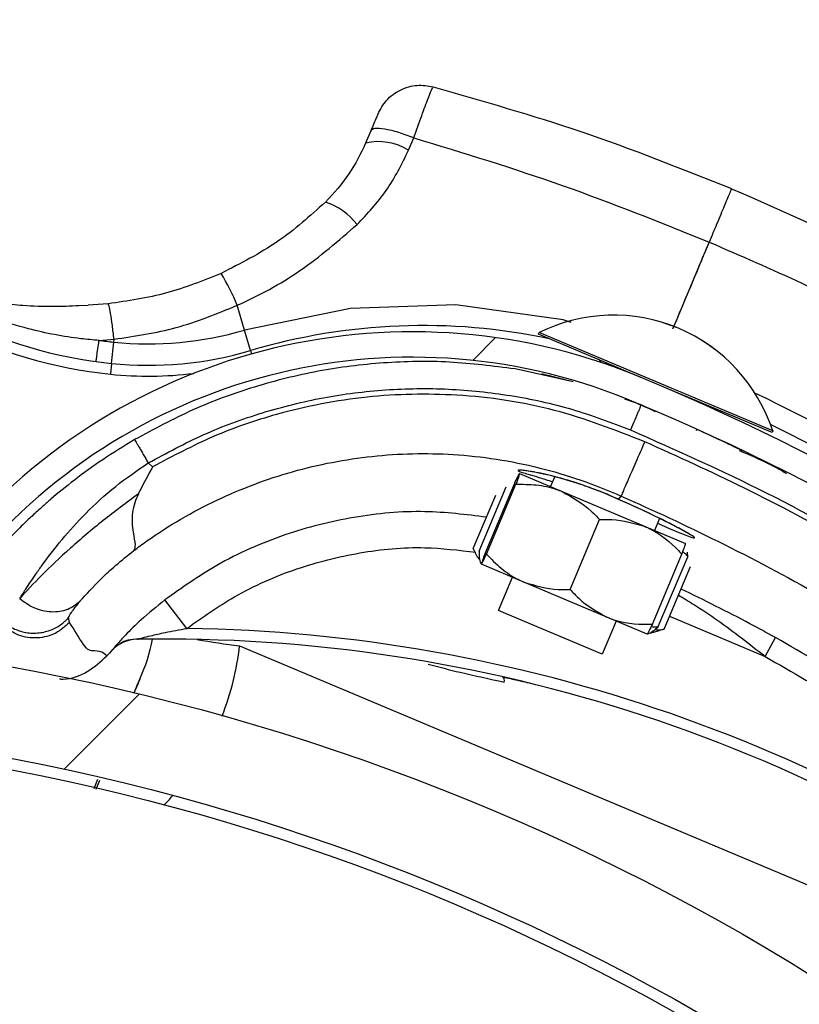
# Model space of a CAD drawing. Header units: inches. Extents: x 170 to 284, y 215 to 248.
# Tile 158 of 256: x 186.4476 to 186.5217, y 224.8281 to 224.9217. Entities that reach past the tile are written whole.
import ezdxf

# ---------------------------------------------------------------- set-up
doc = ezdxf.new("R2010")
doc.units = ezdxf.units.IN
doc.header["$LTSCALE"] = 0.25
doc.header["$MEASUREMENT"] = 0
doc.layers.add('ANNOTATIONS', color=1, linetype='Continuous')
doc.layers.add('RH BENCH MOUNT', color=7, linetype='Continuous')
doc.styles.add('ARIAL', font='arial.ttf', dxfattribs={"height": 0.09375})
doc.dimstyles.new('STANDARD$0', dxfattribs={"dimtxt": 0.09375, "dimasz": 0.09375, "dimexe": 0.03125, "dimexo": 0.046875, "dimgap": 0.09, "dimtad": 0, "dimtih": 1, "dimtoh": 1, "dimdec": 4, "dimzin": 0, "dimdsep": 46, "dimtxsty": 'ARIAL', "dimcen": 0.09, "dimadec": 0, "dimazin": 0, "dimtfac": 1, "dimtdec": 4, "dimtofl": 0, "dimtmove": 0, "dimatfit": 1, "dimfxl": 1, "dimtolj": 1, "dimtzin": 0, "dimarcsym": 0})
pattern_1 = [(45, (176.0482515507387, 218.320867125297), (-0.03026527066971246, 0.03026527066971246), [])]

# ---------------------------------------------------------------- blocks, each defined once
blk = doc.blocks.new('*D124')
at = {"layer": 'ANNOTATIONS', "color": 0, "lineweight": -2, "transparency": 16777216}
for p, q in [((185.2514026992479, 225.2059318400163), (185.2514026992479, 225.2996818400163)), ((185.8811299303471, 225.1121818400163), (185.2201526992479, 225.1121818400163)), ((186.4124204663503, 225.0595125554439), (185.2201526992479, 225.0595125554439)), ((185.2514026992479, 224.9657625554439), (185.2514026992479, 224.8720125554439)), ((185.2514026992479, 224.8720125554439), (185.1576526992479, 224.8720125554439))]:
    blk.add_line(p, q, dxfattribs=at)
at = {"layer": 'ANNOTATIONS', "color": 0, "transparency": 16777216}
for points in [[(185.2357776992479, 225.2059318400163), (185.2670276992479, 225.2059318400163), (185.2514026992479, 225.1121818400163)], [(185.2357776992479, 224.9657625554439), (185.2670276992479, 224.9657625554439), (185.2514026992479, 225.0595125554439)]]:
    blk.add_solid(points, dxfattribs=at)
at = {"layer": 'defpoints', "color": 0, "transparency": 16777216}
for p in [(185.9280049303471, 225.1121818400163), (185.2514026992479, 225.0595125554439), (186.4592954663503, 225.0595125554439)]:
    blk.add_point(p, dxfattribs=at)
at = {"layer": 'ANNOTATIONS', "color": 0, "transparency": 16777216, "insert": (184.9037500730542, 224.8720125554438), "char_height": 0.09375, "attachment_point": 5, "style": 'ARIAL'}
blk.add_mtext('\\A1;2 5/8"', dxfattribs=at)
blk = doc.blocks.new('*D120')
at = {"layer": 'ANNOTATIONS', "color": 0, "lineweight": -2, "transparency": 16777216}
for p, q in [((185.9197219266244, 225.4792255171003), (185.9197219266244, 226.2131025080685)), ((187.1533699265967, 224.4696948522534), (187.1533699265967, 226.2131025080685)), ((186.0134719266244, 226.1818525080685), (186.226271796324, 226.1818525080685)), ((187.0596199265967, 226.1818525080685), (186.846820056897, 226.1818525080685))]:
    blk.add_line(p, q, dxfattribs=at)
at = {"layer": 'ANNOTATIONS', "color": 0, "transparency": 16777216}
for points in [[(186.0134719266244, 226.1974775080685), (186.0134719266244, 226.1662275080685), (185.9197219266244, 226.1818525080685)], [(187.0596199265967, 226.1974775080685), (187.0596199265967, 226.1662275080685), (187.1533699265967, 226.1818525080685)]]:
    blk.add_solid(points, dxfattribs=at)
at = {"layer": 'defpoints', "color": 0, "transparency": 16777216}
for p in [(187.1533699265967, 226.1818525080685), (185.9197219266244, 225.4323505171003), (187.1533699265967, 224.4228198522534)]:
    blk.add_point(p, dxfattribs=at)
at = {"layer": 'ANNOTATIONS', "color": 0, "transparency": 16777216, "insert": (186.5365459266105, 226.1818525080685), "char_height": 0.09375, "attachment_point": 5, "style": 'ARIAL'}
blk.add_mtext('\\A1;DIM "A"', dxfattribs=at)

msp = doc.modelspace()

# ---------------------------------------------------------------- hatches: boundary and pattern name
at = {"layer": 'RH BENCH MOUNT'}
h = msp.add_hatch(dxfattribs=at)
h.set_pattern_fill('ANSI31', color=256, scale=0.34241245, style=0)
h.set_pattern_definition(pattern_1)
edge = h.paths.add_edge_path(flags=0)
edge.add_line((186.4076545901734, 225.0520000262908), (186.0652421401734, 225.0520000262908))
edge.add_line((186.0652421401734, 225.0520000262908), (186.0652421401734, 225.0562801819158))
edge.add_line((186.0652421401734, 225.0562801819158), (186.4076545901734, 225.0562801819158))
edge.add_arc((186.4076545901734, 224.6453852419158), 0.4108949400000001, 269.9999999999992, 450, ccw=False)
edge.add_line((186.4076545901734, 224.2344903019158), (186.3348919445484, 224.2344903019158))
edge.add_line((186.3348919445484, 224.2344903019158), (186.3348919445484, 224.2387704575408))
edge.add_line((186.3348919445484, 224.2387704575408), (186.4076545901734, 224.2387704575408))
edge.add_arc((186.4076545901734, 224.6453852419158), 0.406614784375, 270, 450.0000000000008)
h = msp.add_hatch(dxfattribs=at)
h.set_pattern_fill('ANSI31', color=256, scale=0.34241245, angle=2.8e-322, style=0)
h.set_pattern_definition(pattern_1)
edge = h.paths.add_edge_path(flags=0)
edge.add_arc((186.4120499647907, 224.8943283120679), 0.001712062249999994, 337.1636403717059, 359.3740606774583)
edge.add_line((186.4137619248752, 224.8943096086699), (186.4161757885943, 224.8942832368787))
edge.add_arc((186.4120499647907, 224.8943283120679), 0.004126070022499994, 337.1636403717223, 359.37406067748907, ccw=False)
edge.add_arc((186.4038450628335, 224.8977834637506), 0.01302879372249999, 288.63980774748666, 337.1636403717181, ccw=False)
edge.add_arc((186.4025896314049, 224.9029191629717), 0.01830194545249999, 247.1636403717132, 287.2250133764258, ccw=False)
edge.add_arc((186.4000514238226, 224.8968917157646), 0.01176186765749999, 179.3044980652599, 247.1636403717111, ccw=False)
edge.add_arc((186.4039397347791, 224.8977435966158), 0.01566536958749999, 122.42070840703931, 182.5944401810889, ccw=False)
edge.add_arc((186.4093855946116, 224.8897658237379), 0.02532140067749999, 460.0178885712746, 483.1445737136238, ccw=False)
edge.add_arc((186.4066787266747, 224.8997482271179), 0.01504902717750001, 419.31935873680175, 456.4782900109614, ccw=False)
edge.add_arc((186.4006240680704, 224.8888111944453), 0.02754708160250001, 340.4721435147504, 420.0962141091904, ccw=False)
edge.add_arc((186.4351479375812, 224.8778024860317), 0.008748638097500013, 528.1222592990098, 675.1050725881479)
edge.add_arc((186.4849062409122, 224.8353000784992), 0.05672062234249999, 426.7342761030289, 500.1735401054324, ccw=False)
edge.add_arc((186.4245621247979, 224.6889137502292), 0.2150521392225, 410.5896679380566, 427.3696940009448, ccw=False)
edge.add_arc((186.5420060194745, 224.8334352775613), 0.02884824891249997, 352.32248383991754, 408.5773971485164, ccw=False)
edge.add_arc((186.5990010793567, 224.8282338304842), 0.0284373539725, 537.2842342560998, 590.8827079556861)
edge.add_arc((186.5901676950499, 224.8180211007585), 0.01494630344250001, 232.4550811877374, 287.7108324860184)
edge.add_arc((186.5898240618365, 224.821881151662), 0.0187470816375, 285.1215149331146, 318.6032563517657)
edge.add_arc((186.5934098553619, 224.817956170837), 0.0134739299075, 321.0411977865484, 359.4372861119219)
edge.add_arc((186.6008757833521, 224.8175987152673), 0.006011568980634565, 362.1461729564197, 382.8812140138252)
edge.add_arc((186.5903849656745, 224.8113906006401), 0.01816498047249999, 388.0629004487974, 427.163640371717)
edge.add_arc((186.5931889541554, 224.8180491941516), 0.01094007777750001, 427.1636403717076, 517.1636403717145)
edge.add_arc((186.584826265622, 224.8215707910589), 0.001866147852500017, 517.1636403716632, 532.8058868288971)
edge.add_line((186.5829748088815, 224.8218044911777), (186.5805798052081, 224.8221068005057))
edge.add_arc((186.584826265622, 224.8215707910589), 0.004280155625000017, 517.1636403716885, 532.805886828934, ccw=False)
edge.add_arc((186.5931889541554, 224.8180491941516), 0.01335408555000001, 427.16364037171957, 517.1636403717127, ccw=False)
edge.add_arc((186.5903849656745, 224.8113906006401), 0.020578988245, 387.77499868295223, 427.1636403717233, ccw=False)
edge.add_arc((186.6008757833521, 224.8175987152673), 0.008425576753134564, 361.7413075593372, 383.66335128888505, ccw=False)
edge.add_arc((186.5934098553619, 224.817956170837), 0.01588793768, 320.85394262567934, 359.63422106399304, ccw=False)
edge.add_arc((186.5898240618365, 224.821881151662), 0.02116108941, 285.2681711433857, 318.7408121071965, ccw=False)
edge.add_arc((186.5901676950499, 224.8180211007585), 0.01736031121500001, 232.34388850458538, 287.52949369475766, ccw=False)
edge.add_arc((186.5990010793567, 224.8282338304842), 0.030851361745, 177.0817976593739, 230.9431779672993, ccw=False)
edge.add_arc((186.5420060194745, 224.8334352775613), 0.02643424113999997, 352.105349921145, 408.4872534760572)
edge.add_arc((186.4245621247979, 224.6889137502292), 0.21263813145, 410.6013088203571, 427.3733299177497)
edge.add_arc((186.4849062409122, 224.8353000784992), 0.05430661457, 426.7202670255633, 500.278175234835)
edge.add_arc((186.4351479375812, 224.8778024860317), 0.01116264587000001, 167.2246792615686, 315.6927275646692, ccw=False)
edge.add_arc((186.4006240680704, 224.8888111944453), 0.02513307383, 340.1350405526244, 420.1342981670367)
edge.add_arc((186.4066787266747, 224.8997482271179), 0.01263501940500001, 419.2466876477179, 456.1463371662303)
edge.add_arc((186.4093855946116, 224.8897658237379), 0.022907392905, 460.2079467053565, 483.1833555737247)
edge.add_arc((186.4039397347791, 224.8977435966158), 0.01325136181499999, 482.3558808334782, 542.8988901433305)
edge.add_arc((186.4000514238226, 224.8968917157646), 0.009347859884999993, 538.8861644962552, 607.1636403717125)
edge.add_arc((186.4025896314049, 224.9029191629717), 0.01588793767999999, 247.1636403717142, 287.1158192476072)
edge.add_arc((186.4038450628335, 224.8977834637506), 0.01061478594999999, 288.7981416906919, 337.1636403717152)
h = msp.add_hatch(dxfattribs=at)
h.set_pattern_fill('ANSI32', color=256, scale=0.34241245, angle=2.8e-322, style=0)
h.set_pattern_definition([(45, (176.0482515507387, 218.320867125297), (-0.09079581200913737, 0.09079581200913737), []), (45, (176.1087820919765, 218.320867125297), (-0.09079581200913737, 0.09079581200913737), [])])
edge = h.paths.add_edge_path(flags=0)
edge.add_arc((186.4076545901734, 224.6453852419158), 0.2182879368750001, 180, 540, ccw=False)
edge = h.paths.add_edge_path(flags=0)
edge.add_arc((186.4076545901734, 224.6453852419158), 0.2097276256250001, 180, 540, ccw=False)

# ---------------------------------------------------------------- linework, layer by layer
for p, q in [((186.4809560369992, 224.9111391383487), (186.4804585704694, 224.9099578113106)), ((186.48454043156, 224.9092849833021), (186.4850472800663, 224.9104706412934)), ((186.4532077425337, 224.8945242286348), (186.4540757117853, 224.894549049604)), ((186.4559851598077, 224.8946907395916), (186.4540757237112, 224.8945494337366)), ((186.4689548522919, 224.8921948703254), (186.4682598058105, 224.8945450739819)), ((186.4695315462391, 224.8902448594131), (186.4689548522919, 224.8921948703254)), ((186.4968882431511, 224.8918001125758), (186.4969547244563, 224.8919578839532)), ((186.4983772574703, 224.891172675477), (186.4968882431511, 224.8918001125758)), ((186.4969547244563, 224.8919578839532), (186.4969553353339, 224.8919593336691)), ((186.4984437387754, 224.8913304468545), (186.4969547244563, 224.8919578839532)), ((186.4551158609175, 224.8912110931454), (186.4565453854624, 224.8913187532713)), ((186.4563082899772, 224.8890196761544), (186.4565168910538, 224.8910424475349)), ((186.4565168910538, 224.8910424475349), (186.4565453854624, 224.8913187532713)), ((186.5066301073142, 224.887695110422), (186.4983772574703, 224.891172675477)), ((186.5191689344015, 224.8825973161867), (186.4984437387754, 224.8913304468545)), ((186.4695315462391, 224.8902448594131), (186.4696264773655, 224.8899238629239)), ((186.4563082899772, 224.8890196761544), (186.4562029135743, 224.8879978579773)), ((186.5001995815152, 224.8872564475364), (186.4946643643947, 224.8884927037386)), ((186.5191024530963, 224.8824395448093), (186.5088267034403, 224.8867695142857)), ((186.5066470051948, 224.8850694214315), (186.5050931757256, 224.8856137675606)), ((186.5063152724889, 224.8852035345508), (186.5065679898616, 224.8850962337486)), ((186.5080220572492, 224.8844229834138), (186.5066470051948, 224.8850694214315)), ((186.5067949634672, 224.8849998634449), (186.5080442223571, 224.8844694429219)), ((186.5119635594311, 224.8827589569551), (186.5118971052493, 224.882601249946)), ((186.5191689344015, 224.8825973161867), (186.5191024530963, 224.8824395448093)), ((186.5191695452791, 224.8825987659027), (186.5191689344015, 224.8825973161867)), ((186.5162755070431, 224.880716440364), (186.5162775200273, 224.8807154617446)), ((186.4602153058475, 224.8791865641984), (186.4597987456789, 224.879559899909)), ((186.4950949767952, 224.8785475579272), (186.4991413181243, 224.8768425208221)), ((186.4918122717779, 224.8709481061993), (186.4946111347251, 224.87759028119)), ((186.4919489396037, 224.8708905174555), (186.4947478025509, 224.8775326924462)), ((186.4980523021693, 224.8773014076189), (186.4984487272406, 224.8782421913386)), ((186.4912503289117, 224.8711848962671), (186.4938163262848, 224.8772744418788)), ((186.4991413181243, 224.8768425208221), (186.5070289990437, 224.8735188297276)), ((186.4906912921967, 224.8714204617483), (186.4928337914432, 224.8765049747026)), ((186.5045076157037, 224.8761006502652), (186.5045074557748, 224.8761006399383)), ((186.5045076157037, 224.8761006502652), (186.5047475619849, 224.8764012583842)), ((186.499904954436, 224.8675380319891), (186.5027038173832, 224.8741802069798)), ((186.5083955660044, 224.8742915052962), (186.50791301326, 224.8731463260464)), ((186.5070289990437, 224.8735188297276), (186.5108703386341, 224.8719001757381)), ((186.511085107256, 224.8706485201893), (186.5110636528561, 224.8710773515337)), ((186.5077243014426, 224.8642431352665), (186.5105231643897, 224.8708853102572)), ((186.5082862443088, 224.8640063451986), (186.511085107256, 224.8706485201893)), ((186.4955114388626, 224.8682282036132), (186.4914650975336, 224.8699332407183)), ((186.5088452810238, 224.8637707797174), (186.511344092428, 224.8697008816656)), ((186.4930927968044, 224.865531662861), (186.4944224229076, 224.86868709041)), ((186.503399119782, 224.8649045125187), (186.4955114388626, 224.8682282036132)), ((186.4634634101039, 224.863829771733), (186.4613704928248, 224.8665373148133)), ((186.4937537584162, 224.8652531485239), (186.4930927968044, 224.865531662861)), ((186.4523216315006, 224.8644025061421), (186.4522296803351, 224.8648595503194)), ((186.5029535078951, 224.8613765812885), (186.4937537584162, 224.8652531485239)), ((186.5042831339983, 224.8645320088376), (186.5029535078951, 224.8613765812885)), ((186.5072404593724, 224.8632858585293), (186.503399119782, 224.8649045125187)), ((186.5093560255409, 224.8649828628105), (186.518434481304, 224.8611568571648)), ((186.5083764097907, 224.8636128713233), (186.5072413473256, 224.8632854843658)), ((186.5088452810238, 224.8637707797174), (186.5083683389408, 224.8636408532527)), ((186.518434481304, 224.8611568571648), (186.5194297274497, 224.8629528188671)), ((186.4564067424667, 224.8618198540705), (186.4561088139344, 224.8614911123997)), ((186.4684814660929, 224.8621861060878), (186.5287742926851, 224.8367963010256)), ((186.4561088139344, 224.8614911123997), (186.4558658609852, 224.8612331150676)), ((186.4549802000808, 224.8494613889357), (186.4546106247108, 224.848583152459)), ((186.4548577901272, 224.8485351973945), (186.4551929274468, 224.8494119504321))]:
    msp.add_line(p, q, dxfattribs=at)
at = {"layer": 'RH BENCH MOUNT', "flags": 128}
msp.add_lwpolyline([(186.4999969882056, 224.8929192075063), (186.4992342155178, 224.8931610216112), (186.4890279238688, 224.8945746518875), (186.4790363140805, 224.894254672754), (186.4689549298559, 224.892194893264), (186.4689548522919, 224.8921948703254), (186.4689548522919, 224.8921948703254)], dxfattribs=at)
at = {"layer": 'RH BENCH MOUNT'}
for radius in [0.218287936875, 0.2097276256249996, 0.20865758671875]:
    msp.add_circle((186.4076545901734, 224.6453852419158), radius, dxfattribs=at)
for centre, radius, start, end in [((186.4076545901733, 224.6453852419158), 0.4141273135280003, 352.8366800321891, 90), ((186.4076545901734, 224.6453852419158), 0.406614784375, 3.124885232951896, 90), ((186.4817085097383, 224.9048226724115), 0.005285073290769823, 57.59951286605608, 103.6802759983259), ((186.4747786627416, 224.8985278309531), 0.006116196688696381, 37.15960504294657, 72.26721819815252), ((186.4469597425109, 224.8857055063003), 0.02306145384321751, 22.53854507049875, 31.00225344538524), ((186.4607340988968, 224.9319360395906), 0.04314396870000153, 242.9349440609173, 264.112107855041), ((186.5040158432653, 224.8776757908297), 0.01593228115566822, 17.9931171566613, 116.3079590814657), ((186.5040164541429, 224.8776772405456), 0.01593228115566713, 17.9931171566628, 116.3079590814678), ((186.4607340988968, 224.9319360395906), 0.04417120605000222, 242.9349440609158, 264.1121078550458), ((186.4859426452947, 224.8347529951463), 0.05786770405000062, 78.0655316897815, 106.4749942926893), ((186.4849062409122, 224.8353000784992), 0.0567206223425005, 66.73427610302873, 140.1735401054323), ((186.4598208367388, 224.9230802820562), 0.03220774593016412, 264.1121078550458, 286.4749942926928), ((186.4607340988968, 224.9319360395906), 0.04111046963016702, 262.1441368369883, 264.1121078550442), ((186.4598208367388, 224.9230802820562), 0.03424124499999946, 264.1121078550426, 286.4749942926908), ((186.4849062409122, 224.8353000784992), 0.05430661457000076, 66.72026702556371, 140.2781752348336), ((186.502347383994, 224.8889052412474), 0.0005478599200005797, 21.72874536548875, 67.150538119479), ((186.4598208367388, 224.9230802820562), 0.03526848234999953, 264.1121078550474, 277.0023013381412), ((186.4245621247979, 224.6889137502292), 0.2150521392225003, 50.589667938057, 67.3696940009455), ((186.4233007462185, 224.6894831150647), 0.2180957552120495, 54.34286357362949, 64.41721368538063), ((186.4245621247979, 224.6889137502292), 0.2126381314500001, 50.60130882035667, 67.37332991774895), ((186.5132178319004, 224.8843246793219), 0.0005478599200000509, 67.15053811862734, 96.44571348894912), ((186.4233007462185, 224.6894831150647), 0.2160622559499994, 48.25661905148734, 63.72336243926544), ((186.4613717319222, 224.7172921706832), 0.1465525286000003, 52.50425874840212, 89.18221539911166), ((186.4588069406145, 224.8593701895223), 0.003424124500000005, 91.03419064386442, 137.7860518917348), ((186.4613717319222, 224.7172921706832), 0.1455252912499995, 52.5180650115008, 91.03419064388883), ((186.4433907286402, 224.8660471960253), 0.01712062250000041, 335.7741374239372, 349.1102405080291), ((186.4750743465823, 224.9204134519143), 0.05859940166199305, 259.5561769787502, 263.5401095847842), ((186.4429570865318, 224.8650174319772), 0.02568093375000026, 338.2581340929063, 353.6702662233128), ((186.4594720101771, 224.8588112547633), 0.0005136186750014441, 155.774137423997, 157.1778958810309), ((186.4931269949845, 224.8588656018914), 0.0005320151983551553, 345.9861555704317, 41.99205636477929), ((186.4429570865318, 224.8650174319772), 0.02568093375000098, 315.5455347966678, 318.2528152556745)]:
    msp.add_arc(centre, radius, start, end, dxfattribs=at)
for points, knots in [([(186.4816247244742, 224.9127270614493), (186.4818735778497, 224.9131827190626), (186.4823882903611, 224.9141251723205), (186.4837401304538, 224.9150932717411), (186.4853267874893, 224.9155719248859), (186.4863786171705, 224.9154020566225), (186.4868875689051, 224.9153198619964)], [0, 0, 0, 0, 0.2415860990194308, 0.4996813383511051, 0.757909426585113, 1, 1, 1, 1]), ([(186.4850463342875, 224.9104655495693), (186.4853044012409, 224.9111963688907), (186.4858237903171, 224.9126672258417), (186.4864354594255, 224.9143064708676), (186.4868123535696, 224.9152475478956), (186.4868422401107, 224.9152288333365), (186.4868539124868, 224.9152215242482)], [0, 0, 0, 0, 0.2719162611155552, 0.5472623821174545, 0.8231804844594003, 0.9999999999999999, 0.9999999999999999, 0.9999999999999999, 0.9999999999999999]), ([(186.4868774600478, 224.9152999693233), (186.491586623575, 224.9139641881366), (186.5012072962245, 224.9112352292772), (186.510501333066, 224.9075284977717), (186.5152460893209, 224.9056361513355)], [0, 0, 0, 0, 0.4894838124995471, 0.9999999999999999, 0.9999999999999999, 0.9999999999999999, 0.9999999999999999]), ([(186.4816245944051, 224.9127267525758), (186.4816250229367, 224.9127277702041), (186.4816585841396, 224.9128074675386), (186.4816196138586, 224.9127149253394), (186.4814946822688, 224.9124182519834), (186.4812593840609, 224.9118594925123), (186.481056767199, 224.9113783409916), (186.4809559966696, 224.9111390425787)], [0, 0, 0, 0, 0.003230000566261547, 0.2529631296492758, 0.5032304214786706, 0.7529340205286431, 1, 1, 1, 1]), ([(186.4850463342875, 224.9104655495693), (186.4845571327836, 224.9106467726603), (186.4835434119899, 224.9110223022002), (186.4822157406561, 224.9113332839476), (186.481249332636, 224.9114000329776), (186.4810514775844, 224.9112239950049), (186.4809559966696, 224.9111390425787)], [0, 0, 0, 0, 0.2412900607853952, 0.4999999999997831, 0.7587099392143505, 0.9999999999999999, 0.9999999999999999, 0.9999999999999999, 0.9999999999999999]), ([(186.4850460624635, 224.9104656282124), (186.4897963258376, 224.9090167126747), (186.4992880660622, 224.9061215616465), (186.508512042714, 224.902410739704), (186.5131197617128, 224.9005570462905)], [0, 0, 0, 0, 0.5004628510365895, 1, 1, 1, 1]), ([(186.4804585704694, 224.9099578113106), (186.4799779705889, 224.9089550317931), (186.4789976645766, 224.906909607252), (186.4774370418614, 224.905216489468), (186.4766415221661, 224.904353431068)], [0, 0, 0, 0, 0.4902549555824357, 1, 1, 1, 1]), ([(186.4796530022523, 224.9022222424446), (186.4806301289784, 224.9032596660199), (186.4826246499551, 224.9053772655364), (186.4838933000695, 224.9079649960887), (186.48454043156, 224.9092849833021)], [0, 0, 0, 0, 0.4899054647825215, 1, 1, 1, 1]), ([(186.5152301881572, 224.9055981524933), (186.5152322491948, 224.9056031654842), (186.5152379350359, 224.9056169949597), (186.5150696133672, 224.9052152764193), (186.5146313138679, 224.9041684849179), (186.5139013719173, 224.9024246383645), (186.5133630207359, 224.9011382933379), (186.5131197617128, 224.9005570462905)], [0, 0, 0, 0, 0.09013511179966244, 0.2486582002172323, 0.541413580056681, 0.7927834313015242, 1, 1, 1, 1]), ([(186.5152551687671, 224.9056323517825), (186.5201803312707, 224.903469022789), (186.5297125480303, 224.8992820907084), (186.5387348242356, 224.8940881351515), (186.5430954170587, 224.8915778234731)], [0, 0, 0, 0, 0.5166859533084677, 0.9999999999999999, 0.9999999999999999, 0.9999999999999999, 0.9999999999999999]), ([(186.4766415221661, 224.904353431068), (186.4751732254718, 224.9030368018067), (186.4721853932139, 224.9003575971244), (186.4685670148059, 224.8985189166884), (186.466726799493, 224.8975838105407)], [0, 0, 0, 0, 0.4914254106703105, 1, 1, 1, 1]), ([(186.4682598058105, 224.8945450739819), (186.4682598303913, 224.8945450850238), (186.4703308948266, 224.8954754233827), (186.4744296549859, 224.8976834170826), (186.4778927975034, 224.9006927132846), (186.4796530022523, 224.9022222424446)], [0, 0, 0, 0, 5.836249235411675e-06, 0.4917349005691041, 0.9999999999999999, 0.9999999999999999, 0.9999999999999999, 0.9999999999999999]), ([(186.5131197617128, 224.9005570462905), (186.5128733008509, 224.8999686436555), (186.5117238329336, 224.897224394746), (186.5105745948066, 224.8944806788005), (186.5096717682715, 224.8923252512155)], [0, 0, 0, 0, 0.2144129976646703, 0.9999999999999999, 0.9999999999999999, 0.9999999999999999, 0.9999999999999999]), ([(186.5096810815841, 224.8923219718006), (186.5105354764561, 224.8943619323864), (186.5116845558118, 224.897105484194), (186.5128338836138, 224.8998495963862), (186.5131286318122, 224.9005533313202)], [0, 0, 0, 0, 0.7435473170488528, 0.9999999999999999, 0.9999999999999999, 0.9999999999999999, 0.9999999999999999]), ([(186.5131286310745, 224.900553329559), (186.5160760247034, 224.899275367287), (186.5224457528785, 224.8965135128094), (186.5317726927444, 224.8917989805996), (186.5380148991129, 224.8881510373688), (186.5410364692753, 224.8863852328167)], [0, 0, 0, 0, 0.3076441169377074, 0.6648617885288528, 1, 1, 1, 1]), ([(186.466726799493, 224.8975838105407), (186.4650176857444, 224.8968924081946), (186.4615540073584, 224.8954912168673), (186.4578576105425, 224.8949598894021), (186.4559851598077, 224.8946907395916)], [0, 0, 0, 0, 0.4934389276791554, 1, 1, 1, 1]), ([(186.4417614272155, 224.8956667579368), (186.4424330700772, 224.8954721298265), (186.4437608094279, 224.8950873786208), (186.4458180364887, 224.8947361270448), (186.4481509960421, 224.8944976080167), (186.4506491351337, 224.8944221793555), (186.4523903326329, 224.8944916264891), (186.4532077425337, 224.8945242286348)], [0, 0, 0, 0, 0.1754155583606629, 0.3467708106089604, 0.5287700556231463, 0.7787798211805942, 1, 1, 1, 1]), ([(186.4551166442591, 224.8912111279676), (186.4551166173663, 224.8912111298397), (186.4545428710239, 224.8912510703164), (186.4522918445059, 224.8914682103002), (186.4477543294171, 224.8923080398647), (186.4439863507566, 224.8937252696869), (186.4417996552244, 224.8945477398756)], [0, 0, 0, 0, 5.869764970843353e-06, 0.1252288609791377, 0.4923383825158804, 1, 1, 1, 1]), ([(186.4565453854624, 224.8913187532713), (186.456491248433, 224.8917730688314), (186.4563798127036, 224.8927082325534), (186.4562146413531, 224.8938159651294), (186.4560721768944, 224.8945598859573), (186.4560136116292, 224.8946479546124), (186.4559851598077, 224.8946907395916)], [0, 0, 0, 0, 0.2429069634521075, 0.4999999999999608, 0.7570930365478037, 1, 1, 1, 1]), ([(186.4565453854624, 224.8913187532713), (186.4585360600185, 224.8916155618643), (186.4625697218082, 224.8922169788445), (186.4663467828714, 224.8937623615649), (186.4682598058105, 224.8945450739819)], [0, 0, 0, 0, 0.4935154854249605, 1, 1, 1, 1]), ([(186.4946643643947, 224.8884927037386), (186.4925922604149, 224.8887595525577), (186.4884465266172, 224.8892934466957), (186.4821642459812, 224.8891750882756), (186.475940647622, 224.888397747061), (186.4698631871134, 224.886883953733), (186.463987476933, 224.8847367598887), (186.4603301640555, 224.8827631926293), (186.4585047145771, 224.8817781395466)], [0, 0, 0, 0, 0.1669692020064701, 0.3340613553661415, 0.5010874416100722, 0.6678519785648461, 0.8342172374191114, 0.9999999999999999, 0.9999999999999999, 0.9999999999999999, 0.9999999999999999]), ([(186.497459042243, 224.887959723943), (186.4974013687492, 224.8879726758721), (186.497107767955, 224.888038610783), (186.4972842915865, 224.8879956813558), (186.497956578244, 224.8878643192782), (186.4992462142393, 224.8875318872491), (186.4998185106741, 224.8873843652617)], [0, 0, 0, 0, 0.06273411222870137, 0.3193630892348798, 0.6979565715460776, 0.9999999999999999, 0.9999999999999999, 0.9999999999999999, 0.9999999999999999]), ([(186.4973009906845, 224.8879955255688), (186.4972902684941, 224.8879976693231), (186.4972480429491, 224.8880061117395), (186.4979894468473, 224.8878575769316), (186.499253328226, 224.8875308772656), (186.4998130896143, 224.8873861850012)], [0, 0, 0, 0, 0.1593901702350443, 0.6277016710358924, 1, 1, 1, 1]), ([(186.4973009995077, 224.8879954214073), (186.4972902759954, 224.8879975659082), (186.49724804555, 224.8880060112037), (186.4979898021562, 224.8878573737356), (186.4992542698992, 224.8875305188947), (186.4998145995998, 224.8873856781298)], [0, 0, 0, 0, 0.1593327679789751, 0.6274710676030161, 1, 1, 1, 1]), ([(186.4973010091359, 224.8879953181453), (186.4972902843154, 224.887997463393), (186.4972480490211, 224.8880059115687), (186.4979901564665, 224.8878571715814), (186.4992552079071, 224.8875301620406), (186.4998161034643, 224.887385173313)], [0, 0, 0, 0, 0.159275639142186, 0.6272415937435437, 0.9999999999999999, 0.9999999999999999, 0.9999999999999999, 0.9999999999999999]), ([(186.4597987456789, 224.879559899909), (186.4615424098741, 224.8805015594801), (186.4650325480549, 224.8823863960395), (186.470637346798, 224.8844291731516), (186.476425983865, 224.8858693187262), (186.482354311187, 224.8866153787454), (186.4883282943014, 224.88669367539), (186.4942648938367, 224.8860630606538), (186.5000969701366, 224.88480647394), (186.5038066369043, 224.8834009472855), (186.5056556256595, 224.882700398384)], [0, 0, 0, 0, 0.1247413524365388, 0.249683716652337, 0.3746881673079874, 0.4999855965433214, 0.6253465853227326, 0.7503062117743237, 0.8755465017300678, 1, 1, 1, 1]), ([(186.5070032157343, 224.881578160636), (186.5041718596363, 224.8826806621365), (186.4984151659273, 224.8849222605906), (186.489428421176, 224.8862224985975), (186.480499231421, 224.8860609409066), (186.4727215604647, 224.8845459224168), (186.4658925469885, 224.882203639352), (186.4621175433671, 224.8801974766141), (186.4602153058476, 224.8791865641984)], [0, 0, 0, 0, 0.1870908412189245, 0.3803918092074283, 0.5558755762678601, 0.7364481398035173, 0.8671952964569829, 1, 1, 1, 1]), ([(186.5066470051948, 224.8850694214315), (186.5066337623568, 224.8850377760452), (186.5066133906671, 224.8849890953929), (186.5064897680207, 224.8846936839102), (186.5063618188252, 224.8843879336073), (186.5062029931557, 224.8840084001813), (186.5059721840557, 224.8834568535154), (186.5057803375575, 224.8829984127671), (186.5056556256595, 224.882700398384)], [0, 0, 0, 0, 0.2394568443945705, 0.3683606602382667, 0.4999999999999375, 0.631639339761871, 0.7605431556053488, 0.9999999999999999, 0.9999999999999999, 0.9999999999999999, 0.9999999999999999]), ([(186.5056556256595, 224.882700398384), (186.5099999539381, 224.8807637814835), (186.518711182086, 224.8768804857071), (186.5312738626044, 224.8698437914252), (186.5435083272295, 224.8620260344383), (186.5512058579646, 224.8560748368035), (186.5550639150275, 224.8530920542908)], [0, 0, 0, 0, 0.2468628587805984, 0.4950083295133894, 0.7468945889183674, 1, 1, 1, 1]), ([(186.5162755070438, 224.8807164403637), (186.5161880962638, 224.8807590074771), (186.5161000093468, 224.8808019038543), (186.5154223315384, 224.8811284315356), (186.5144296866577, 224.881607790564), (186.5127818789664, 224.8823678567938), (186.5119587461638, 224.882747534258)], [0, 0, 0, 0, 0.3307707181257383, 0.3333292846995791, 0.6669765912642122, 1, 1, 1, 1]), ([(186.4585047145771, 224.8817781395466), (186.4574718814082, 224.8811480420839), (186.4554317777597, 224.8799034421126), (186.4527577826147, 224.8779436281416), (186.4508644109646, 224.8764160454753), (186.4500314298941, 224.8756609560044), (186.4497838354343, 224.8754365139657)], [0, 0, 0, 0, 0.3013203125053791, 0.5951829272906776, 0.8796725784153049, 1, 1, 1, 1]), ([(186.4585047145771, 224.8817781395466), (186.4585219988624, 224.8817485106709), (186.4585485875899, 224.8817029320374), (186.4587099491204, 224.881426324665), (186.4588769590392, 224.881140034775), (186.4590842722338, 224.8807846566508), (186.4593855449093, 224.8802682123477), (186.4596359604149, 224.8798389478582), (186.4597987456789, 224.879559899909)], [0, 0, 0, 0, 0.2394567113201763, 0.3683605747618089, 0.5000000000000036, 0.631639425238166, 0.7605432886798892, 1, 1, 1, 1]), ([(186.5070032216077, 224.8815781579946), (186.506711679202, 224.8809151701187), (186.5061285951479, 224.8795891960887), (186.5053882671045, 224.877903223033), (186.5048631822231, 224.8766975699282), (186.5047861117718, 224.8765000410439), (186.5047475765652, 224.8764012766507)], [0, 0, 0, 0, 0.2500007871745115, 0.5000009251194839, 0.7500005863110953, 1, 1, 1, 1]), ([(186.5544536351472, 224.8529010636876), (186.5514860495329, 224.8552076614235), (186.5455422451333, 224.859827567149), (186.5361754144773, 224.8661355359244), (186.5264946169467, 224.8719603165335), (186.5167779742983, 224.8771488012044), (186.5101738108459, 224.8801411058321), (186.5070030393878, 224.8815777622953)], [0, 0, 0, 0, 0.2027568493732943, 0.4061035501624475, 0.6088604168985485, 0.8122072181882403, 1, 1, 1, 1]), ([(186.4584197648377, 224.871232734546), (186.4588333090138, 224.8715378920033), (186.4613118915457, 224.8733668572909), (186.4662305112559, 224.8762055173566), (186.4734618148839, 224.8789449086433), (186.4810611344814, 224.8803977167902), (186.4889818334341, 224.880587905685), (186.4969999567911, 224.8793377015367), (186.5022385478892, 224.8775340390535), (186.5047475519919, 224.8764012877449), (186.5047475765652, 224.8764012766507)], [0, 0, 0, 0, 0.03155846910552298, 0.1891461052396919, 0.346733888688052, 0.5043277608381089, 0.6619226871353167, 0.8309600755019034, 0.9999983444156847, 1, 1, 1, 1]), ([(186.5159767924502, 224.880746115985), (186.5171886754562, 224.8802299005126), (186.5187280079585, 224.8795742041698), (186.5201764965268, 224.8787412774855), (186.5204846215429, 224.8785640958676)], [0, 0, 0, 0, 0.7872782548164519, 1, 1, 1, 1]), ([(186.4475777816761, 224.8666758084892), (186.4477618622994, 224.866965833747), (186.448201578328, 224.8676586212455), (186.4488588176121, 224.8686314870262), (186.4493926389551, 224.8693997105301), (186.4501372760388, 224.8704515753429), (186.4514801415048, 224.8722001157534), (186.4538378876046, 224.8748196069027), (186.4565921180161, 224.8773606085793), (186.4587448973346, 224.8788371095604), (186.4597987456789, 224.879559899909)], [0, 0, 0, 0, 0.0898064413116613, 0.2145219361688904, 0.2531624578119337, 0.2759662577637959, 0.4628905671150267, 0.6373953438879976, 0.8224944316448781, 1, 1, 1, 1]), ([(186.4602153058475, 224.8791865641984), (186.4602096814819, 224.8791764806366), (186.4601536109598, 224.8790759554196), (186.4596842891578, 224.8782298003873), (186.4592438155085, 224.8773857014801), (186.4588510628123, 224.8766330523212)], [0, 0, 0, 0, 0.01193493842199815, 0.1189819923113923, 1, 1, 1, 1]), ([(186.4946111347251, 224.87759028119), (186.4947184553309, 224.8778185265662), (186.4949356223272, 224.8782803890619), (186.495069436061, 224.8785327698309), (186.4950902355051, 224.8785448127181), (186.4950949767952, 224.8785475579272)], [0, 0, 0, 0, 0.4299704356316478, 0.870060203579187, 0.9999999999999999, 0.9999999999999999, 0.9999999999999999, 0.9999999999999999]), ([(186.4950949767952, 224.8785475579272), (186.4950629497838, 224.8784223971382), (186.4950202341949, 224.8782554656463), (186.494802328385, 224.8776773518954), (186.4947478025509, 224.8775326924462)], [0, 0, 0, 0, 0.7497733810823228, 1, 1, 1, 1]), ([(186.5045074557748, 224.8761006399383), (186.5040910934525, 224.8762843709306), (186.5027754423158, 224.8768649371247), (186.5005065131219, 224.8776872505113), (186.4980415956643, 224.8783822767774), (186.4961167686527, 224.8787772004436), (186.4951004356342, 224.8788989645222), (186.4948267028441, 224.8788567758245), (186.4953456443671, 224.878651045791), (186.4965604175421, 224.8783108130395), (186.4977926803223, 224.8779213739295), (186.4982523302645, 224.8777761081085)], [0, 0, 0, 0, 0.05799721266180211, 0.1832636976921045, 0.3064129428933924, 0.4347166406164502, 0.5675677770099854, 0.6609498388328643, 0.7922661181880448, 0.9225125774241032, 1, 1, 1, 1]), ([(186.4989681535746, 224.8781057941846), (186.4985902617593, 224.8782079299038), (186.4977064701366, 224.8784467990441), (186.4966052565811, 224.8786715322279), (186.4958230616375, 224.8788039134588), (186.4954379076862, 224.8788408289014), (186.4954303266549, 224.8788410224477), (186.4954281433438, 224.8788410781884)], [0, 0, 0, 0, 0.1981000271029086, 0.4633049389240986, 0.730530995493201, 0.9223938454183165, 1, 1, 1, 1]), ([(186.4947478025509, 224.8775326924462), (186.4953965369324, 224.8775327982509), (186.4967092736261, 224.8775330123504), (186.4981775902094, 224.877223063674), (186.4989624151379, 224.8769131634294), (186.4991413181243, 224.8768425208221)], [0, 0, 0, 0, 0.4299704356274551, 0.8700602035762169, 1, 1, 1, 1]), ([(186.5044987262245, 224.8761028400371), (186.5044601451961, 224.8761205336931), (186.5038566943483, 224.8763972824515), (186.5026274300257, 224.8769092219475), (186.5009103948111, 224.877530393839), (186.4996619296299, 224.8779267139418), (186.4990797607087, 224.8780769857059), (186.4989681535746, 224.8781057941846)], [0, 0, 0, 0, 0.02096907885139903, 0.3279800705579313, 0.6261032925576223, 0.9283205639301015, 1, 1, 1, 1]), ([(186.458865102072, 224.876625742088), (186.4577268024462, 224.8757829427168), (186.4553887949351, 224.8740518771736), (186.4522705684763, 224.8713707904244), (186.4494767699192, 224.868750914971), (186.4482226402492, 224.8673784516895), (186.4475788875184, 224.8666739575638)], [0, 0, 0, 0, 0.2305257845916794, 0.4734878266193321, 0.7297379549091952, 0.9999999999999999, 0.9999999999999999, 0.9999999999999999, 0.9999999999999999]), ([(186.4588654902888, 224.8766261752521), (186.4587375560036, 224.8763443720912), (186.458474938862, 224.8757659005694), (186.4582803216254, 224.8748238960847), (186.4582311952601, 224.8738547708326), (186.4583804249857, 224.8727144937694), (186.458617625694, 224.8716850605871), (186.4584853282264, 224.8713809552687), (186.4584204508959, 224.8712318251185)], [0, 0, 0, 0, 0.1136768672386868, 0.233350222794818, 0.3620694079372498, 0.5019163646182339, 0.7557448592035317, 1, 1, 1, 1]), ([(186.4991413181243, 224.8768425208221), (186.500115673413, 224.8762932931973), (186.5014152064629, 224.875560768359), (186.5024459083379, 224.8744565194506), (186.5027038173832, 224.8741802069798)], [0, 0, 0, 0, 0.7497733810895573, 1, 1, 1, 1]), ([(186.5103706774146, 224.8732830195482), (186.5103323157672, 224.8733042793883), (186.5100442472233, 224.8734639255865), (186.5092057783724, 224.8738956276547), (186.5078634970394, 224.8745606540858), (186.5062546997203, 224.8753173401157), (186.5050979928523, 224.8758424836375), (186.5045022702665, 224.8761020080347), (186.5045010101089, 224.8761025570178)], [0, 0, 0, 0, 0.03583539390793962, 0.2690981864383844, 0.5116419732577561, 0.7561140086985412, 0.9994840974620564, 1, 1, 1, 1]), ([(186.5081993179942, 224.8738257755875), (186.5084929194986, 224.8736990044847), (186.509595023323, 224.8732231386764), (186.5108793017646, 224.8726876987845), (186.511689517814, 224.8723971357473), (186.5118045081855, 224.8724448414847), (186.5112539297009, 224.8728140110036), (186.5097319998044, 224.8736376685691), (186.5074395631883, 224.874779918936), (186.505508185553, 224.8756499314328), (186.5045076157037, 224.8761006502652)], [0, 0, 0, 0, 0.05114929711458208, 0.1920011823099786, 0.3334894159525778, 0.4224210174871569, 0.5646212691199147, 0.7065362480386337, 0.8479681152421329, 1, 1, 1, 1]), ([(186.5047475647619, 224.8764012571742), (186.5047475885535, 224.8764012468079), (186.5078522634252, 224.8750484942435), (186.5142445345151, 224.8720711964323), (186.5237116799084, 224.8670515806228), (186.5331241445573, 224.8613793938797), (186.5422437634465, 224.8552404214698), (186.5480275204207, 224.850745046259), (186.5509193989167, 224.8484973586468)], [0, 0, 0, 0, 1.439079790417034e-06, 0.1877923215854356, 0.390843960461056, 0.5938956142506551, 0.7969478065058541, 1, 1, 1, 1]), ([(186.4497838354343, 224.8754365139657), (186.4494364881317, 224.8751294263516), (186.448485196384, 224.8742883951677), (186.4473860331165, 224.8731962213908), (186.4464467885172, 224.8722316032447), (186.4459039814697, 224.8716452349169), (186.4458204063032, 224.8715539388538), (186.445779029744, 224.871508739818)], [0, 0, 0, 0, 0.1282528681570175, 0.3512504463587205, 0.5733912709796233, 0.7887937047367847, 1, 1, 1, 1]), ([(186.491949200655, 224.8744056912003), (186.4900022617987, 224.8746451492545), (186.4858107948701, 224.8751606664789), (186.4793172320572, 224.8745488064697), (186.4726304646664, 224.8728646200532), (186.4665404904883, 224.8701864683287), (186.4629873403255, 224.8676785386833), (186.4613704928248, 224.8665373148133)], [0, 0, 0, 0, 0.1810254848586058, 0.389720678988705, 0.5984159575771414, 0.8172607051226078, 0.9999999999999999, 0.9999999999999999, 0.9999999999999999, 0.9999999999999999]), ([(186.5027038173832, 224.8741802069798), (186.5030972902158, 224.8741912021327), (186.5045859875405, 224.8742328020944), (186.505993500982, 224.8738214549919), (186.5070289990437, 224.8735188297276)], [0, 0, 0, 0, 0.2643068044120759, 1, 1, 1, 1]), ([(186.5070289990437, 224.8735188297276), (186.5071823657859, 224.8734504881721), (186.5083819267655, 224.8729159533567), (186.5095412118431, 224.8719594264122), (186.5104274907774, 224.8709899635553), (186.5105231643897, 224.8708853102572)], [0, 0, 0, 0, 0.1156468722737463, 0.9045342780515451, 1, 1, 1, 1]), ([(186.5113573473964, 224.8727146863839), (186.5113577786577, 224.8727143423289), (186.5113775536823, 224.8726985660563), (186.511263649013, 224.87278080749), (186.5109904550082, 224.8729442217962), (186.5105820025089, 224.8731674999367), (186.5103706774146, 224.8732830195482)], [0, 0, 0, 0, 0.005301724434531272, 0.2431048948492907, 0.608397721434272, 1, 1, 1, 1]), ([(186.5105231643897, 224.8708853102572), (186.5106115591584, 224.8711215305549), (186.5107904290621, 224.8715995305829), (186.5108775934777, 224.8718715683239), (186.5108716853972, 224.8718948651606), (186.5108703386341, 224.8719001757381)], [0, 0, 0, 0, 0.4299704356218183, 0.8700602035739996, 1, 1, 1, 1]), ([(186.4533363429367, 224.8664377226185), (186.4539255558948, 224.8670952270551), (186.4548196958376, 224.8680930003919), (186.4566789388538, 224.8698265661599), (186.457838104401, 224.8707619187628), (186.4584204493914, 224.8712318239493)], [0, 0, 0, 0, 0.4901989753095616, 0.7438846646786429, 1, 1, 1, 1]), ([(186.4634634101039, 224.863829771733), (186.4649425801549, 224.8648737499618), (186.4681931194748, 224.8671679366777), (186.4737643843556, 224.8696190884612), (186.4798813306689, 224.8711557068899), (186.4856525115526, 224.8717134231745), (186.4893189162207, 224.871268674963), (186.4909318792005, 224.8710730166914)], [0, 0, 0, 0, 0.1859244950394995, 0.4085770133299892, 0.6208996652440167, 0.8332222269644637, 1, 1, 1, 1]), ([(186.4906912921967, 224.8714204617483), (186.490847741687, 224.8710478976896), (186.4910197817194, 224.8706382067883), (186.4912831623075, 224.8703944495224), (186.4913070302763, 224.8703723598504)], [0, 0, 0, 0, 0.9093784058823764, 1, 1, 1, 1]), ([(186.4912503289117, 224.8711848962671), (186.4912546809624, 224.8709119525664), (186.491263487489, 224.870359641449), (186.4913767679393, 224.8700169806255), (186.4914797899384, 224.8699486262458), (186.4914812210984, 224.8699476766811)], [0, 0, 0, 0, 0.4906882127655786, 0.9929247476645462, 1, 1, 1, 1]), ([(186.5106115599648, 224.8711245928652), (186.5106870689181, 224.8710682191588), (186.5108642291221, 224.8709359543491), (186.5110045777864, 224.870753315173), (186.511085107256, 224.8706485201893)], [0, 0, 0, 0, 0.4262184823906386, 0.9999999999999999, 0.9999999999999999, 0.9999999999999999, 0.9999999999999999]), ([(186.4918122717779, 224.8709481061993), (186.4917238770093, 224.8707118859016), (186.4915450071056, 224.8702338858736), (186.4914578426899, 224.8699618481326), (186.4914637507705, 224.8699385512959), (186.4914650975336, 224.8699332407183)], [0, 0, 0, 0, 0.4299704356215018, 0.8700602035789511, 1, 1, 1, 1]), ([(186.4914650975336, 224.8699332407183), (186.4915323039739, 224.8700435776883), (186.4916219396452, 224.8701907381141), (186.4918834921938, 224.8707504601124), (186.4919489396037, 224.8708905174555)], [0, 0, 0, 0, 0.7497733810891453, 1, 1, 1, 1]), ([(186.4919489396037, 224.8708905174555), (186.4924019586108, 224.8704261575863), (186.4933186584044, 224.8694865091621), (186.4945659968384, 224.8686521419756), (186.4953359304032, 224.8683069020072), (186.4955114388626, 224.8682282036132)], [0, 0, 0, 0, 0.429970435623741, 0.8700602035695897, 1, 1, 1, 1]), ([(186.4955114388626, 224.8682282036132), (186.4965850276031, 224.8679144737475), (186.4980169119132, 224.8674960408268), (186.4995270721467, 224.8675296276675), (186.499904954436, 224.8675380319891)], [0, 0, 0, 0, 0.7497733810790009, 1, 1, 1, 1]), ([(186.499904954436, 224.8675380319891), (186.5001718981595, 224.8672487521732), (186.501181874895, 224.8661542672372), (186.5024593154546, 224.8654342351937), (186.503399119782, 224.8649045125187)], [0, 0, 0, 0, 0.2643068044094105, 1, 1, 1, 1]), ([(186.5194297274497, 224.8629528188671), (186.5186215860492, 224.8633985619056), (186.5156693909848, 224.8650268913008), (186.5126445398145, 224.866502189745), (186.5104477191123, 224.8675736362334)], [0, 0, 0, 0, 0.2737425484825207, 1, 1, 1, 1]), ([(186.4446849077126, 224.8664496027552), (186.4448125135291, 224.8661327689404), (186.4450816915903, 224.86546442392), (186.4458054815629, 224.8645804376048), (186.4467887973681, 224.863855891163), (186.4479848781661, 224.8634189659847), (186.4492557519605, 224.8633359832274), (186.4504483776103, 224.8636019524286), (186.4514681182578, 224.8641184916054), (186.451984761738, 224.8646212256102), (186.4522296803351, 224.8648595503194)], [0, 0, 0, 0, 0.1098512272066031, 0.2317256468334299, 0.363177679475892, 0.499999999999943, 0.6368223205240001, 0.7682743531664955, 0.8901487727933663, 1, 1, 1, 1]), ([(186.4475760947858, 224.8666757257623), (186.4480151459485, 224.866352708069), (186.4489272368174, 224.8656816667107), (186.4505825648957, 224.8653289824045), (186.4521798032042, 224.865545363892), (186.4529598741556, 224.8661470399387), (186.4533355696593, 224.866436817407)], [0, 0, 0, 0, 0.2405618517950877, 0.499746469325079, 0.7590693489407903, 1, 1, 1, 1]), ([(186.4522296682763, 224.8648595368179), (186.4522716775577, 224.8649780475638), (186.4523556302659, 224.8652148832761), (186.4530058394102, 224.8660259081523), (186.4533306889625, 224.8664311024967)], [0, 0, 0, 0, 0.5003922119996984, 1, 1, 1, 1]), ([(186.4613704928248, 224.8665373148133), (186.460599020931, 224.8659116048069), (186.4592423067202, 224.8648112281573), (186.4577129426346, 224.8633035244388), (186.4568179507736, 224.8623264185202), (186.4565048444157, 224.8619458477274), (186.4564208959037, 224.861835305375), (186.4564208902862, 224.861835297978)], [0, 0, 0, 0, 0.3699466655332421, 0.6505899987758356, 0.8492685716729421, 0.9999899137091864, 1, 1, 1, 1]), ([(186.518434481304, 224.8611568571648), (186.5176927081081, 224.8617373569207), (186.5154782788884, 224.8634703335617), (186.5127367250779, 224.8654476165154), (186.5106747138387, 224.8666843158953), (186.510194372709, 224.8669724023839)], [0, 0, 0, 0, 0.2786878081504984, 0.8319718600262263, 1, 1, 1, 1]), ([(186.503399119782, 224.8649045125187), (186.5035551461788, 224.8648424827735), (186.5047755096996, 224.8643573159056), (186.5062697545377, 224.8641957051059), (186.507582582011, 224.8642385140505), (186.5077243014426, 224.8642431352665)], [0, 0, 0, 0, 0.1156468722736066, 0.9045342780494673, 1, 1, 1, 1]), ([(186.4523216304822, 224.8644025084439), (186.4519038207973, 224.8640256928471), (186.4512611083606, 224.8634460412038), (186.4501569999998, 224.8630450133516), (186.449254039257, 224.8628971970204), (186.4483403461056, 224.862944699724), (186.4471989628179, 224.8632217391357), (186.4464966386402, 224.8637271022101), (186.4460400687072, 224.8640556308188)], [0, 0, 0, 0, 0.2394514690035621, 0.3683457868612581, 0.4999761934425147, 0.6316105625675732, 0.7605158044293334, 1, 1, 1, 1]), ([(186.4558720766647, 224.8612269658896), (186.4556662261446, 224.8613938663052), (186.4552544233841, 224.8617277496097), (186.4541054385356, 224.861635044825), (186.4533313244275, 224.8627541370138), (186.4527543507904, 224.8636960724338), (186.4523216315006, 224.8644025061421)], [0, 0, 0, 0, 0.1666800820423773, 0.3334425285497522, 0.5000945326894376, 1, 1, 1, 1]), ([(186.4588862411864, 224.8628307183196), (186.4588918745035, 224.8628324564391), (186.4589924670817, 224.8628634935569), (186.4593675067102, 224.8629679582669), (186.4602047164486, 224.863179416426), (186.4616165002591, 224.8634983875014), (186.4627746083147, 224.8637061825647), (186.4634634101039, 224.863829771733)], [0, 0, 0, 0, 0.005253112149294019, 0.09380336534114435, 0.2660256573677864, 0.563457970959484, 1, 1, 1, 1]), ([(186.5082862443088, 224.8640063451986), (186.508087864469, 224.8638188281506), (186.5076864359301, 224.8634393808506), (186.507362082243, 224.8632811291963), (186.5072412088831, 224.8633071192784), (186.5072395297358, 224.8633074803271)], [0, 0, 0, 0, 0.4906882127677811, 0.9929247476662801, 1, 1, 1, 1]), ([(186.5077243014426, 224.8642431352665), (186.5076169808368, 224.8640148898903), (186.5073998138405, 224.8635530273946), (186.5072660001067, 224.8633006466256), (186.5072452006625, 224.8632886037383), (186.5072404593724, 224.8632858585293)], [0, 0, 0, 0, 0.4299704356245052, 0.8700602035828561, 0.9999999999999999, 0.9999999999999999, 0.9999999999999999, 0.9999999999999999]), ([(186.507614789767, 224.8640127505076), (186.5077078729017, 224.8639980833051), (186.5079262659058, 224.8639636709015), (186.5081550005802, 224.8639907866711), (186.5082862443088, 224.8640063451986)], [0, 0, 0, 0, 0.4262184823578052, 1, 1, 1, 1]), ([(186.5079643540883, 224.8637221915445), (186.5081526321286, 224.8637025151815), (186.5084357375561, 224.8636729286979), (186.5087425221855, 224.8637462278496), (186.5088452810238, 224.8637707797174)], [0, 0, 0, 0, 0.6650456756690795, 1, 1, 1, 1]), ([(186.4588862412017, 224.8628307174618), (186.458534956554, 224.8628107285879), (186.4579233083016, 224.8627759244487), (186.4570697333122, 224.8624144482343), (186.4566509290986, 224.8620404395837), (186.4564210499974, 224.8618351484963)], [0, 0, 0, 0, 0.3783552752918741, 0.6587829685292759, 1, 1, 1, 1]), ([(186.4587451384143, 224.8627937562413), (186.4587492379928, 224.8627948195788), (186.4587583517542, 224.8627971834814), (186.4588037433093, 224.8628088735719), (186.458828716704, 224.8628153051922)], [0, 0, 0, 0, 0.4498228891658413, 1, 1, 1, 1]), ([(186.550524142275, 224.8416236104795), (186.5493729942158, 224.8425728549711), (186.5451110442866, 224.8460872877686), (186.537432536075, 224.8518111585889), (186.5281803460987, 224.8579497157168), (186.5220480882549, 224.8614557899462), (186.5194297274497, 224.8629528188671)], [0, 0, 0, 0, 0.1185397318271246, 0.4388752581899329, 0.7604101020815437, 1, 1, 1, 1]), ([(186.4513521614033, 224.8590297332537), (186.4514728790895, 224.8590234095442), (186.4523909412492, 224.8589753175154), (186.4540956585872, 224.8596248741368), (186.4552798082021, 224.8606928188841), (186.455872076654, 224.8612269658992)], [0, 0, 0, 0, 0.07035123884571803, 0.5350235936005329, 0.9999999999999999, 0.9999999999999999, 0.9999999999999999, 0.9999999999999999]), ([(186.518434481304, 224.8611568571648), (186.5210257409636, 224.8596753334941), (186.5270815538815, 224.8562129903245), (186.5362386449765, 224.8501391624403), (186.5438383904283, 224.8444754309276), (186.5480677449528, 224.8409878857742), (186.5492069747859, 224.840048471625)], [0, 0, 0, 0, 0.2395900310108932, 0.5599255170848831, 0.8814604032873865, 1, 1, 1, 1]), ([(186.4864212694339, 224.8604366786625), (186.4874362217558, 224.8601690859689), (186.4898453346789, 224.859533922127), (186.4922510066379, 224.8590289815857), (186.4936431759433, 224.8587367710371)], [0, 0, 0, 0, 0.4212971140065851, 1, 1, 1, 1]), ([(186.4589986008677, 224.8590104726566), (186.4589979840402, 224.8590090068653), (186.4589965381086, 224.8590055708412), (186.4589769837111, 224.8589591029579), (186.4589341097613, 224.858857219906), (186.4588657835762, 224.8586948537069), (186.4587661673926, 224.8584581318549), (186.4586187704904, 224.8581078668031), (186.4585014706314, 224.857829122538), (186.4584340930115, 224.8576690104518)], [0, 0, 0, 0, 0.03123805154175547, 0.07322644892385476, 0.1752412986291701, 0.2765796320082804, 0.4318189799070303, 0.6736340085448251, 1, 1, 1, 1]), ([(186.4584419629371, 224.8576674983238), (186.4585115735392, 224.8578366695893), (186.4586292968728, 224.8581227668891), (186.4587768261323, 224.8584783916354), (186.4588736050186, 224.8587108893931), (186.4589404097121, 224.8588709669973), (186.4589823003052, 224.8589711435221), (186.4590013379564, 224.8590165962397), (186.4590029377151, 224.8590203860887), (186.4590036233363, 224.8590220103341)], [0, 0, 0, 0, 0.3390994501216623, 0.5734746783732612, 0.7244825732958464, 0.8237148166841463, 0.9252004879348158, 0.9679425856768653, 0.9999999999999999, 0.9999999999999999, 0.9999999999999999, 0.9999999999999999]), ([(186.4935224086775, 224.8592215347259), (186.4940093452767, 224.8591095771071), (186.494927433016, 224.8588984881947), (186.4957688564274, 224.8586939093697), (186.4958217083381, 224.8586810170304), (186.4958419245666, 224.8586760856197)], [0, 0, 0, 0, 0.4108597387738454, 0.7746496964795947, 1, 1, 1, 1])]:
    msp.add_open_spline(points, degree=3, knots=knots, dxfattribs=at)
msp.add_open_spline([(186.4548371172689, 224.8891969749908), (186.4548410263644, 224.8892253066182), (186.4548488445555, 224.8892819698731), (186.4549101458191, 224.889726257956), (186.4549998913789, 224.890376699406), (186.4550766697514, 224.8909331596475), (186.4551150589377, 224.8912113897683)], degree=3, dxfattribs=at)

# ---------------------------------------------------------------- dimensions: what is measured, and where the dimension line sits
at = {"layer": 'ANNOTATIONS'}
dim = msp.add_linear_dim(base=(187.1533699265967, 226.1818525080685), p1=(185.9197219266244, 225.4323505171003), p2=(187.1533699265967, 224.4228198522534), text='DIM "A"', dimstyle='STANDARD$0', dxfattribs=at)
dim.commit()
dim.dimension.update_dxf_attribs({"geometry": '*D120', "text_midpoint": (186.5365459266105, 226.1818525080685)})
dim = msp.add_linear_dim(base=(185.2514026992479, 225.0595125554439), p1=(185.9280049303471, 225.1121818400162), p2=(186.4592954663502, 225.0595125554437), angle=90, text='2 5/8"', dimstyle='STANDARD$0', dxfattribs=at)
dim.commit()
dim.dimension.update_dxf_attribs({"geometry": '*D124', "text_midpoint": (184.9037500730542, 224.8720125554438)})

doc.saveas('drawing.dxf')
